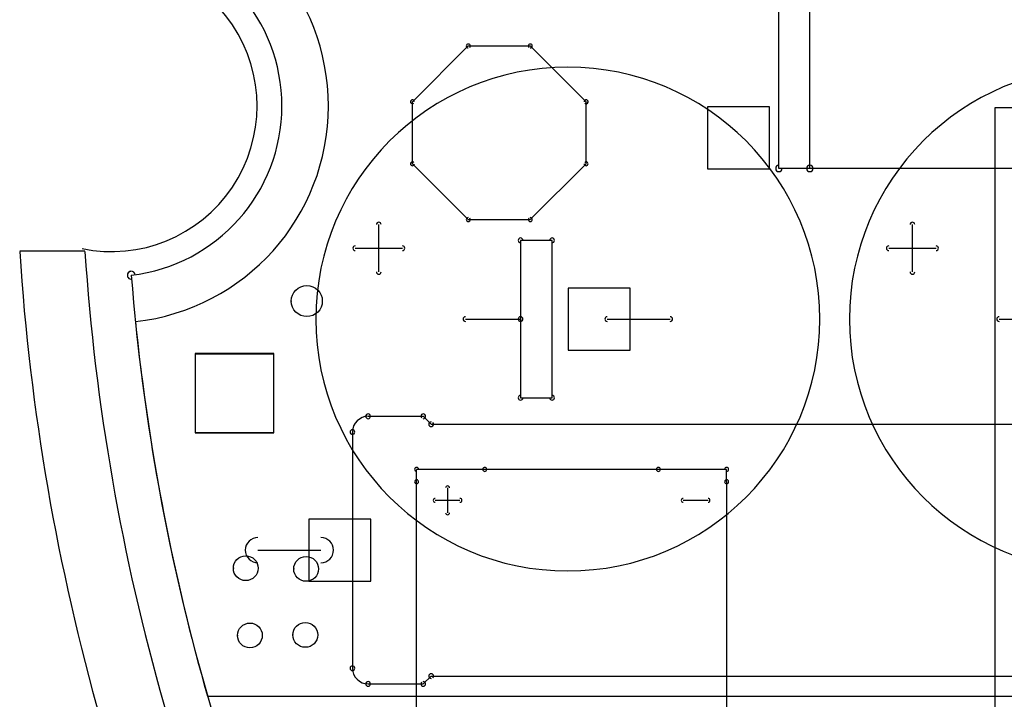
# Model space of a CAD drawing. Header units: millimetres. Extents: x -23.3 to 23.3, y -22.5 to 20.7.
# Tile 4 of 9: x -23.3 to -7.4, y -9.6 to 1.4. Entities that reach past the tile are written whole.
import ezdxf

# ---------------------------------------------------------------- set-up
doc = ezdxf.new("R2010")
doc.units = ezdxf.units.MM
doc.header["$MEASUREMENT"] = 0
for name, color, linetype in [('Board_Sketch1', 7, 'Continuous'), ('Plytka dolna1_Sketch1', 7, 'Continuous'), ('PPS-01 v3_Sketch4', 7, 'Continuous')]:
    doc.layers.add(name, color=color, linetype=linetype)

# ---------------------------------------------------------------- blocks, each defined once
blk = doc.blocks.new('Plytkadolna1')
at = {"layer": 'Plytka dolna1_Sketch1'}
for p, q in [((0.6214, 1.5115, 0.15), (0.6214, 1.9915, 0.15)), ((0.6714, 1.5115, 0.15), (0.6714, 1.9915, 0.15)), ((0.0306, 1.6191, 0.15), (0.1206, 1.7091, 0.15)), ((0.1206, 1.7091, 0.15), (0.2206, 1.7091, 0.15)), ((0.2206, 1.7091, 0.15), (0.3106, 1.6191, 0.15)), ((0.0306, 1.5191, 0.15), (0.0306, 1.6191, 0.15)), ((0.3106, 1.5191, 0.15), (0.3106, 1.6191, 0.15)), ((0.5064, 1.611, 0.15), (0.5064, 1.511, 0.15)), ((0.6064, 1.611, 0.15), (0.5064, 1.611, 0.15)), ((0.6064, 1.511, 0.15), (0.6064, 1.611, 0.15)), ((0.0306, 1.5191, 0.15), (0.1206, 1.4291, 0.15)), ((0.2206, 1.4291, 0.15), (0.3106, 1.5191, 0.15)), ((0.5064, 1.511, 0.15), (0.6064, 1.511, 0.15)), ((0.6714, 1.5115, 0.15), (0.6214, 1.5115, 0.15)), ((1.0014, 1.5115, 0.15), (0.6714, 1.5115, 0.15)), ((0.1206, 1.4291, 0.15), (0.2206, 1.4291, 0.15)), ((-0.0237, 1.3447, 0.15), (-0.0237, 1.4209, 0.15)), ((0.8368, 1.3447, 0.15), (0.8368, 1.4209, 0.15)), ((-0.0618, 1.3828, 0.15), (0.0144, 1.3828, 0.15)), ((0.2557, 1.3955, 0.15), (0.2049, 1.3955, 0.15)), ((0.2049, 1.3955, 0.15), (0.2049, 1.2685, 0.15)), ((0.2557, 1.1415, 0.15), (0.2557, 1.3955, 0.15)), ((0.7987, 1.3828, 0.15), (0.8749, 1.3828, 0.15)), ((0.2819, 1.3185, 0.15), (0.2819, 1.2185, 0.15)), ((0.3819, 1.3185, 0.15), (0.2819, 1.3185, 0.15)), ((0.3819, 1.2185, 0.15), (0.3819, 1.3185, 0.15)), ((0.116, 1.2685, 0.15), (0.2049, 1.2685, 0.15)), ((0.2049, 1.2685, 0.15), (0.2049, 1.1415, 0.15)), ((0.3446, 1.2685, 0.15), (0.4462, 1.2685, 0.15)), ((0.9765, 1.2685, 0.15), (1.0654, 1.2685, 0.15)), ((-0.1928, 1.2127, 0.15), (-0.3198, 1.2127, 0.15)), ((-0.3198, 1.2127, 0.15), (-0.3198, 1.0857, 0.15)), ((-0.1928, 1.2121, 0.15), (-0.3198, 1.2121, 0.15)), ((-0.3198, 1.2121, 0.15), (-0.3198, 1.0851, 0.15)), ((-0.1928, 1.0857, 0.15), (-0.1928, 1.2127, 0.15)), ((-0.1928, 1.0851, 0.15), (-0.1928, 1.2121, 0.15)), ((0.2819, 1.2185, 0.15), (0.3819, 1.2185, 0.15)), ((0.2049, 1.1415, 0.15), (0.2557, 1.1415, 0.15)), ((-0.0409, 1.1116, 0.15), (0.048, 1.1116, 0.15)), ((0.0607, 1.0989, 0.15), (0.048, 1.1116, 0.15)), ((0.0607, 1.0989, 0.15), (1.0259, 1.0989, 0.15)), ((-0.3198, 1.0857, 0.15), (-0.1928, 1.0857, 0.15)), ((-0.3198, 1.0851, 0.15), (-0.1928, 1.0851, 0.15)), ((-0.0663, 1.0862, 0.15), (-0.0663, 0.7052, 0.15)), ((0.1472, 1.026, 0.15), (0.0372, 1.026, 0.15)), ((0.0372, 1.006, 0.15), (0.0372, 1.026, 0.15)), ((0.4272, 1.026, 0.15), (0.1472, 1.026, 0.15)), ((0.5372, 1.026, 0.15), (0.4272, 1.026, 0.15)), ((0.5372, 1.006, 0.15), (0.5372, 1.026, 0.15)), ((0.0372, 0.606, 0.15), (0.0372, 1.006, 0.15)), ((0.5372, 1.006, 0.15), (0.5372, 0.606, 0.15)), ((0.0872, 0.996, 0.15), (0.0872, 0.956, 0.15)), ((0.1072, 0.976, 0.15), (0.0672, 0.976, 0.15)), ((0.5072, 0.976, 0.15), (0.4672, 0.976, 0.15)), ((-0.0366, 0.9457, 0.15), (-0.1366, 0.9457, 0.15)), ((-0.1366, 0.9457, 0.15), (-0.1366, 0.8457, 0.15)), ((-0.0366, 0.8457, 0.15), (-0.0366, 0.9457, 0.15)), ((-0.2187, 0.8957, 0.15), (-0.1171, 0.8957, 0.15)), ((-0.1366, 0.8457, 0.15), (-0.0366, 0.8457, 0.15)), ((0.0607, 0.6925, 0.15), (0.048, 0.6798, 0.15)), ((0.0607, 0.6925, 0.15), (1.0259, 0.6925, 0.15)), ((-0.0409, 0.6798, 0.15), (0.048, 0.6798, 0.15))]:
    blk.add_line(p, q, dxfattribs=at)
for centre, radius, start, end in [((-0.455, 1.6123, 0.15), 0.275, 276.71, 83.2132), ((-0.455, 1.6123, 0.15), 0.275, 276.71, 83.2132), ((-0.455, 1.6123, 0.15), 0.275, 276.7126, 83.2098), ((0.1206, 1.7091, 0.15), 0.00317, 90, 270), ((0.1206, 1.7091, 0.15), 0.00318, 315, 135), ((0.2206, 1.7091, 0.15), 0.00318, 45, 225), ((0.2206, 1.7091, 0.15), 0.00317, 270, 90), ((0.2811, 1.2685, 0.15), 0.4064, 90, 270), ((0.2811, 1.2685, 0.15), 0.4064, 270, 90), ((1.1416, 1.2685, 0.15), 0.4064, 90, 270), ((0.0306, 1.6191, 0.15), 0.00317, 0, 180), ((0.0306, 1.6191, 0.15), 0.00318, 135, 315), ((0.3106, 1.6191, 0.15), 0.00318, 0, 180), ((0.3106, 1.6191, 0.15), 0.00318, 225, 45), ((0.0306, 1.5191, 0.15), 0.00318, 45, 225), ((0.0306, 1.5191, 0.15), 0.00318, 180, 0), ((0.3106, 1.5191, 0.15), 0.00317, 180, 0), ((0.3106, 1.5191, 0.15), 0.00318, 315, 135), ((0.6214, 1.5115, 0.15), 0.00508, 90, 270), ((0.6214, 1.5115, 0.15), 0.00508, 180, 0), ((0.6714, 1.5115, 0.15), 0.00508, 90, 270), ((0.6714, 1.5115, 0.15), 0.00508, 180, 0), ((0.6714, 1.5115, 0.15), 0.00508, 270, 90), ((0.1206, 1.4291, 0.15), 0.00318, 90, 270), ((0.1206, 1.4291, 0.15), 0.00318, 225, 45), ((0.2206, 1.4291, 0.15), 0.00318, 135, 315), ((0.2206, 1.4291, 0.15), 0.00317, 270, 90), ((-0.0237, 1.4209, 0.15), 0.00381, 0, 180), ((0.8368, 1.4209, 0.15), 0.00381, 0, 180), ((0.2049, 1.3955, 0.15), 0.00381, 0, 180), ((0.2049, 1.3955, 0.15), 0.00381, 90, 270), ((0.2557, 1.3955, 0.15), 0.00381, 0, 180), ((0.2557, 1.3955, 0.15), 0.00381, 270, 90), ((-0.0618, 1.3828, 0.15), 0.00381, 90, 270), ((0.0144, 1.3828, 0.15), 0.00381, 270, 90), ((0.7987, 1.3828, 0.15), 0.00381, 90, 270), ((0.8749, 1.3828, 0.15), 0.00381, 270, 90), ((-0.4229, 1.3392, 0.15), 0.00635, 4.5164, 184.5164), ((-0.4229, 1.3392, 0.15), 0.00635, 96.694, 276.694), ((3.01, 1.61, 0.15), 3.4435, 184.5103, 207.8749), ((3.01, 1.61, 0.15), 3.4435, 184.5103, 207.8749), ((3.0101, 1.61, 0.15), 3.4436, 184.5106, 207.8747), ((-0.0237, 1.3447, 0.15), 0.00381, 180, 0), ((0.8368, 1.3447, 0.15), 0.00381, 180, 0), ((0.116, 1.2685, 0.15), 0.00381, 90, 270), ((0.2049, 1.2685, 0.15), 0.00381, 0, 180), ((0.2049, 1.2685, 0.15), 0.00381, 270, 90), ((0.3446, 1.2685, 0.15), 0.00381, 90, 270), ((0.4462, 1.2685, 0.15), 0.00381, 270, 90), ((0.9765, 1.2685, 0.15), 0.00381, 90, 270), ((0.2049, 1.2685, 0.15), 0.00381, 180, 0), ((0.2049, 1.1415, 0.15), 0.00381, 90, 270), ((0.2557, 1.1415, 0.15), 0.00381, 270, 90), ((0.2049, 1.1415, 0.15), 0.00381, 180, 0), ((0.2557, 1.1415, 0.15), 0.00381, 180, 0), ((-0.0409, 1.0862, 0.15), 0.0254, 90.0013, 179.9987), ((-0.0409, 1.1116, 0.15), 0.00381, 90, 270), ((-0.0409, 1.1116, 0.15), 0.00381, 270, 90), ((0.048, 1.1116, 0.15), 0.0038, 45, 225), ((0.048, 1.1116, 0.15), 0.00381, 270, 90), ((0.0607, 1.0989, 0.15), 0.00381, 90, 270), ((0.0607, 1.0989, 0.15), 0.0038, 225, 45), ((-0.0663, 1.0862, 0.15), 0.00381, 0, 180), ((-0.0663, 1.0862, 0.15), 0.00381, 180, 0), ((0.0372, 1.026, 0.15), 0.00318, 90, 270), ((0.0372, 1.026, 0.15), 0.00317, 0, 180), ((0.1472, 1.026, 0.15), 0.00318, 90, 270), ((0.1472, 1.026, 0.15), 0.00318, 270, 90), ((0.4272, 1.026, 0.15), 0.00318, 90, 270), ((0.4272, 1.026, 0.15), 0.00318, 270, 90), ((0.5372, 1.026, 0.15), 0.00318, 0, 180), ((0.5372, 1.026, 0.15), 0.00318, 270, 90), ((0.0372, 1.006, 0.15), 0.00317, 0, 180), ((0.0372, 1.006, 0.15), 0.00317, 180, 0), ((0.5372, 1.006, 0.15), 0.00318, 0, 180), ((0.5372, 1.006, 0.15), 0.00318, 180, 0), ((0.0872, 0.996, 0.15), 0.00317, 0, 180), ((0.0672, 0.976, 0.15), 0.00318, 90, 270), ((0.1072, 0.976, 0.15), 0.00318, 270, 90), ((0.4672, 0.976, 0.15), 0.00318, 90, 270), ((0.5072, 0.976, 0.15), 0.00318, 270, 90), ((0.0872, 0.956, 0.15), 0.00317, 180, 0), ((-0.2187, 0.8957, 0.15), 0.0203, 90, 270), ((-0.1171, 0.8957, 0.15), 0.0203, 270, 90), ((-0.0663, 0.7052, 0.15), 0.00381, 0, 180), ((-0.0663, 0.7052, 0.15), 0.00381, 180, 0), ((-0.0409, 0.7052, 0.15), 0.0254, 180.0013, 269.9987), ((-0.0409, 0.6798, 0.15), 0.00381, 90, 270), ((-0.0409, 0.6798, 0.15), 0.00381, 270, 90), ((0.048, 0.6798, 0.15), 0.00381, 270, 90), ((0.0607, 0.6925, 0.15), 0.00381, 90, 270), ((0.0607, 0.6925, 0.15), 0.0038, 315, 135), ((0.048, 0.6798, 0.15), 0.0038, 135, 315)]:
    blk.add_arc(centre, radius, start, end, dxfattribs=at)
blk = doc.blocks.new('Board')
at = {"layer": 'Board_Sketch1'}
for p, q in [((-0.0309, 1.5245, 0.1536), (-0.1361, 1.5245, 0.1536)), ((0.1668, 0.8067, 0.1536), (4.2266, 0.8067, 0.1536))]:
    blk.add_line(p, q, dxfattribs=at)
for centre, radius in [((0.3269, 1.4442, 0.1536), 0.025), ((0.2284, 1.0132, 0.1536), 0.02), ((0.3258, 1.0121, 0.1536), 0.02), ((0.2351, 0.9047, 0.1536), 0.02), ((0.3244, 0.9056, 0.1536), 0.02)]:
    blk.add_circle(centre, radius, dxfattribs=at)
for centre, radius, start, end in [((0.0117, 1.759, 0.1536), 0.35, 276.3688, 83.5488), ((0.0117, 1.759, 0.1536), 0.235, 258.39, 101.61), ((3.4767, 1.759, 0.1536), 3.6205, 183.7146, 208.0343), ((3.4767, 1.759, 0.1536), 3.5155, 183.8257, 208.0343), ((3.4754, 1.7567, 0.1536), 3.4423, 185.7601, 196.0201)]:
    blk.add_arc(centre, radius, start, end, dxfattribs=at)
for p in [(0.3019, 1.4442, 0.1536), (0.2084, 1.0132, 0.1536), (0.3058, 1.0121, 0.1536), (0.3044, 0.9056, 0.1536), (0.2151, 0.9047, 0.1536)]:
    blk.add_point(p, dxfattribs=at)
blk = doc.blocks.new('PCBComponent')
blk.add_blockref('Board', (0, 0))
blk = doc.blocks.new('ST-1011_2_1_E')
blk.add_blockref('PCBComponent', (0, 0))

msp = doc.modelspace()

# ---------------------------------------------------------------- linework, layer by layer
at = {"layer": 'PPS-01 v3_Sketch4'}
for p, q in [((-7.595, -22.495, 15), (-7.595, 0, 15)), ((-7.595, 0, 15), (2.484, 0, 15))]:
    msp.add_line(p, q, dxfattribs=at)

# ---------------------------------------------------------------- block references
at = {"xscale": 10, "yscale": 10, "zscale": 10}
for name, p in [('ST-1011_2_1_E', (-21.967, -17.567, 14.2)), ('Plytkadolna1', (-17.3, -16.1))]:
    msp.add_blockref(name, p, dxfattribs=at)

doc.saveas('drawing.dxf')
